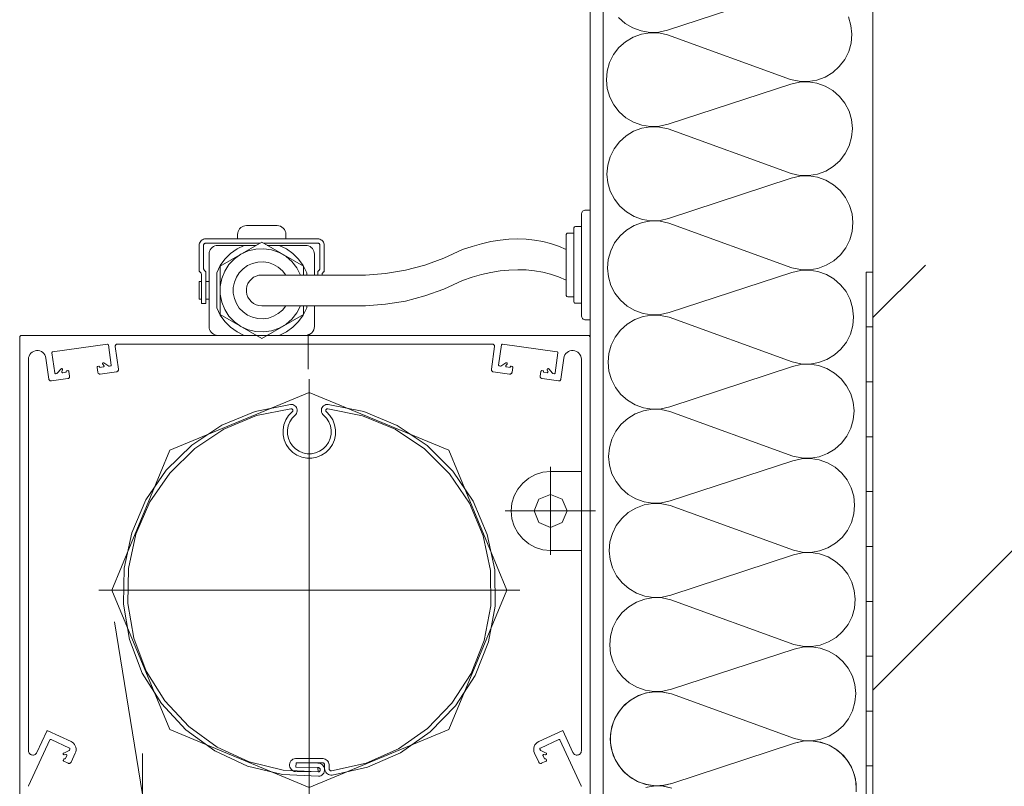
# Model space of a CAD drawing. Header units: metres. Extents: x 69 to 122.5, y -21.4 to -4.6.
# Tile 136 of 250: x 77.201 to 77.425, y -12.147 to -11.972. Entities that reach past the tile are written whole.
import ezdxf

# ---------------------------------------------------------------- set-up
doc = ezdxf.new("R2010")
doc.units = ezdxf.units.M
doc.header["$LTSCALE"] = 0.02
for name, pattern in [('center', [1.93545, 0.9108, -0.4554, 0.11385, -0.4554]), ('center-3', [5.97125, 2.81, -1.405, 0.35125, -1.405]), ('hidden', [0.61275, 0.3268, -0.28595]), ('thick_dash_dotted', [1.93545, 0.9108, -0.4554, 0.11385, -0.4554])]:
    doc.linetypes.add(name, pattern=pattern)
for name, color, linetype, lineweight in [('013_Beton und Stahlbetonarbeiten-allg.', 7, 'Continuous', 13), ('030_Sonnenschutzarbeiten-außen', 7, 'Continuous', 5), ('032_Metallarbeiten-Fenster', 7, 'Continuous', 5), ('Keine', 7, 'Continuous', 9)]:
    doc.layers.add(name, color=color, linetype=linetype, lineweight=lineweight)

msp = doc.modelspace()

# ---------------------------------------------------------------- linework, layer by layer
at = {"layer": '013_Beton und Stahlbetonarbeiten-allg.', "color": 251, "linetype": 'Continuous', "lineweight": 5, "true_color": 0x555555}
msp.add_line((77.5588, -11.96092), (77.395, -12.12472), dxfattribs=at)
at = {"layer": '013_Beton und Stahlbetonarbeiten-allg.', "color": 251, "linetype": 'Continuous', "lineweight": 9, "true_color": 0x555555}
msp.add_line((77.395, -12.03987), (77.40698, -12.02789), dxfattribs=at)
at = {"layer": '013_Beton und Stahlbetonarbeiten-allg.', "color": 7, "linetype": 'Continuous', "lineweight": 18}
msp.add_lwpolyline([(77.645, -11.96092), (77.645, -12.21092), (77.395, -12.21092), (77.395, -11.96092)], close=True, dxfattribs=at)
at = {"layer": '030_Sonnenschutzarbeiten-außen', "color": 8, "linetype": 'Continuous', "lineweight": 18, "true_color": 0x808080}
for p, q in [((77.33056, -12.01537), (77.32956, -12.01537)), ((77.33056, -12.04037), (77.33056, -12.01537)), ((77.32856, -12.01637), (77.32856, -12.03937)), ((77.25222, -12.01892), (77.25922, -12.01892)), ((77.32556, -12.02062), (77.32681, -12.02062)), ((77.32681, -12.01962), (77.32681, -12.03612)), ((77.32731, -12.01912), (77.32856, -12.01912)), ((77.26847, -12.02192), (77.24297, -12.02192)), ((77.24297, -12.02292), (77.25533, -12.02292)), ((77.24622, -12.02818), (77.25572, -12.0227)), ((77.25022, -12.02192), (77.25022, -12.02092)), ((77.25572, -12.0227), (77.26522, -12.02818)), ((77.2561, -12.02292), (77.26847, -12.02292)), ((77.26122, -12.02092), (77.26122, -12.02192)), ((77.32506, -12.03462), (77.32506, -12.02112)), ((77.24147, -12.02342), (77.24147, -12.02912)), ((77.24247, -12.02871), (77.24247, -12.02342)), ((77.25447, -12.02342), (77.24572, -12.02342)), ((77.26571, -12.02342), (77.25696, -12.02342)), ((77.26897, -12.02342), (77.26897, -12.02871)), ((77.26997, -12.02912), (77.26997, -12.02342)), ((77.24372, -12.02542), (77.24372, -12.04192)), ((77.26772, -12.03017), (77.26772, -12.02542)), ((77.24161, -12.02948), (77.24182, -12.02968)), ((77.24282, -12.02927), (77.24261, -12.02906)), ((77.24297, -12.03667), (77.24297, -12.02962)), ((77.24547, -12.03766), (77.24547, -12.02967)), ((77.24622, -12.03915), (77.24622, -12.02821)), ((77.26522, -12.02818), (77.26522, -12.03017)), ((77.26597, -12.02967), (77.26597, -12.03017)), ((77.26847, -12.02962), (77.26847, -12.03017)), ((77.26882, -12.02906), (77.26861, -12.02927)), ((77.26961, -12.02968), (77.26982, -12.02948)), ((77.24147, -12.03567), (77.24147, -12.03167)), ((77.24147, -12.03167), (77.24197, -12.03167)), ((77.24197, -12.03004), (77.24197, -12.03667)), ((77.24297, -12.03167), (77.24372, -12.03167)), ((77.25572, -12.03017), (77.27572, -12.03017)), ((77.26947, -12.03017), (77.26947, -12.03004)), ((77.24197, -12.03567), (77.24147, -12.03567)), ((77.24372, -12.03567), (77.24297, -12.03567)), ((77.32681, -12.03512), (77.32556, -12.03512)), ((77.24197, -12.03667), (77.24297, -12.03667)), ((77.27572, -12.03717), (77.25572, -12.03717)), ((77.26522, -12.03717), (77.26522, -12.03915)), ((77.26597, -12.03766), (77.26597, -12.03717)), ((77.26772, -12.03717), (77.26772, -12.04192)), ((77.32731, -12.03662), (77.32856, -12.03662)), ((77.25572, -12.04463), (77.24622, -12.03915)), ((77.26522, -12.03915), (77.25572, -12.04463)), ((77.32956, -12.04037), (77.33056, -12.04037)), ((77.25447, -12.04392), (77.24572, -12.04392)), ((77.26572, -12.04392), (77.25696, -12.04392))]:
    msp.add_line(p, q, dxfattribs=at)
at = {"layer": '030_Sonnenschutzarbeiten-außen', "color": 8, "linetype": 'Continuous', "lineweight": 13, "true_color": 0x808080}
for p, q in [((77.20056, -12.17342), (77.20056, -12.04442)), ((77.20106, -12.04392), (77.33006, -12.04392)), ((77.33056, -12.04442), (77.33056, -12.17342)), ((77.22054, -12.04594), (77.20806, -12.0477)), ((77.2214, -12.05067), (77.22076, -12.04611)), ((77.22233, -12.04648), (77.22305, -12.05165)), ((77.30829, -12.04592), (77.22282, -12.04592)), ((77.30806, -12.05165), (77.30878, -12.04648)), ((77.31035, -12.04611), (77.30971, -12.05067)), ((77.32305, -12.0477), (77.31058, -12.04594)), ((77.20256, -12.04936), (77.20256, -12.13853)), ((77.20721, -12.05387), (77.20654, -12.04908)), ((77.20789, -12.04792), (77.20853, -12.05248)), ((77.32258, -12.05248), (77.32322, -12.04792)), ((77.32458, -12.04908), (77.3239, -12.05387)), ((77.32856, -12.13853), (77.32856, -12.04936)), ((77.20909, -12.05255), (77.20999, -12.05156)), ((77.21032, -12.05177), (77.21017, -12.05215)), ((77.21118, -12.05231), (77.21117, -12.05221)), ((77.21134, -12.05198), (77.21153, -12.05195)), ((77.21176, -12.05212), (77.21191, -12.05321)), ((77.21835, -12.05231), (77.2182, -12.05122)), ((77.21837, -12.05099), (77.21857, -12.05097)), ((77.21879, -12.05114), (77.21881, -12.05124)), ((77.21881, -12.05124), (77.2196, -12.05112)), ((77.22263, -12.05221), (77.21892, -12.05273)), ((77.21973, -12.0508), (77.21948, -12.05048)), ((77.21975, -12.05019), (77.22088, -12.0509)), ((77.22101, -12.05093), (77.22123, -12.05089)), ((77.3122, -12.05273), (77.30848, -12.05221)), ((77.30988, -12.05089), (77.3101, -12.05093)), ((77.31023, -12.0509), (77.31136, -12.05019)), ((77.31163, -12.05048), (77.31138, -12.0508)), ((77.31151, -12.05112), (77.31231, -12.05124)), ((77.31231, -12.05124), (77.31232, -12.05114)), ((77.31255, -12.05097), (77.31274, -12.05099)), ((77.31291, -12.05122), (77.31276, -12.05231)), ((77.3192, -12.05321), (77.31935, -12.05212)), ((77.31958, -12.05195), (77.31977, -12.05198)), ((77.31995, -12.05221), (77.31993, -12.05231)), ((77.32094, -12.05215), (77.32079, -12.05177)), ((77.32112, -12.05156), (77.32202, -12.05255)), ((77.21149, -12.05378), (77.20777, -12.0543)), ((77.20875, -12.05265), (77.20897, -12.05262)), ((77.21038, -12.05242), (77.21118, -12.05231)), ((77.32334, -12.0543), (77.31962, -12.05378)), ((77.31993, -12.05231), (77.32073, -12.05242)), ((77.32214, -12.05262), (77.32236, -12.05265)), ((77.20446, -12.13895), (77.20673, -12.13408)), ((77.207, -12.13399), (77.21225, -12.13644)), ((77.31886, -12.13644), (77.3243, -12.1339)), ((77.3243, -12.1339), (77.32665, -12.13895)), ((77.20746, -12.13608), (77.20257, -12.14655)), ((77.21189, -12.13792), (77.20772, -12.13598)), ((77.32339, -12.13598), (77.31922, -12.13792)), ((77.32854, -12.14655), (77.32366, -12.13608)), ((77.21059, -12.13905), (77.2118, -12.13849)), ((77.21109, -12.1394), (77.21069, -12.13943)), ((77.21095, -12.14041), (77.21129, -12.13968)), ((77.21189, -12.13839), (77.21199, -12.13819)), ((77.21322, -12.1391), (77.21227, -12.14113)), ((77.31884, -12.14113), (77.31789, -12.1391)), ((77.31912, -12.13819), (77.31922, -12.13839)), ((77.31931, -12.13849), (77.32052, -12.13905)), ((77.31982, -12.13968), (77.32016, -12.14041)), ((77.32042, -12.13943), (77.32002, -12.1394)), ((77.21051, -12.14065), (77.2106, -12.14046)), ((77.2116, -12.14138), (77.21061, -12.14091)), ((77.21086, -12.14037), (77.21095, -12.14041)), ((77.26351, -12.14229), (77.26359, -12.14129)), ((77.26359, -12.14129), (77.26951, -12.14129)), ((77.26368, -12.1403), (77.26943, -12.1403)), ((77.27005, -12.14175), (77.27005, -12.14258)), ((77.27105, -12.14258), (77.27105, -12.14167)), ((77.3205, -12.14091), (77.31951, -12.14138)), ((77.32016, -12.14041), (77.32025, -12.14037)), ((77.32052, -12.14046), (77.3206, -12.14065)), ((77.26343, -12.14329), (77.26858, -12.14336)), ((77.26351, -12.14229), (77.26852, -12.14236)), ((77.26858, -12.14336), (77.26852, -12.14236))]:
    msp.add_line(p, q, dxfattribs=at)
at = {"layer": '030_Sonnenschutzarbeiten-außen', "color": 8, "linetype": 'center', "lineweight": 18, "true_color": 0x808080}
msp.add_line((77.26628, -12.04361), (77.26628, -12.05161), dxfattribs=at)
at = {"layer": '030_Sonnenschutzarbeiten-außen', "color": 8, "linetype": 'center', "lineweight": 13, "true_color": 0x808080}
for p, q in [((77.26656, -12.14992), (77.26656, -12.05392)), ((77.26656, -12.14524), (77.26656, -12.05859)), ((77.32156, -12.07389), (77.32156, -12.09394)), ((77.33182, -12.08392), (77.31116, -12.08392)), ((77.31456, -12.10192), (77.21856, -12.10192)), ((77.22323, -12.10192), (77.30988, -12.10192))]:
    msp.add_line(p, q, dxfattribs=at)
at = {"layer": '030_Sonnenschutzarbeiten-außen', "color": 8, "linetype": 'hidden', "lineweight": 13, "true_color": 0x808080}
for p, q in [((77.32156, -12.07492), (77.32856, -12.07492)), ((77.32856, -12.07492), (77.32856, -12.09292)), ((77.32856, -12.09292), (77.32156, -12.09292))]:
    msp.add_line(p, q, dxfattribs=at)
at = {"layer": '030_Sonnenschutzarbeiten-außen', "color": 8, "linetype": 'thick_dash_dotted', "lineweight": 13, "true_color": 0x808080}
msp.add_line((77.22856, -12.14852), (77.22214, -12.10915), dxfattribs=at)
at = {"layer": '030_Sonnenschutzarbeiten-außen', "color": 8, "linetype": 'center-3', "lineweight": 13, "true_color": 0x808080}
msp.add_line((77.22856, -15.1767), (77.22856, -12.13916), dxfattribs=at)
at = {"layer": '030_Sonnenschutzarbeiten-außen', "color": 8, "linetype": 'Continuous', "lineweight": 18, "true_color": 0x808080}
for points in [[(77.32956, -12.01537), (77.32936, -12.01539), (77.32917, -12.01544), (77.329, -12.01554), (77.32885, -12.01566), (77.32872, -12.01581), (77.32863, -12.01599), (77.32857, -12.01617), (77.32856, -12.01637)], [(77.25222, -12.01892), (77.25187, -12.01895), (77.25153, -12.01904), (77.25122, -12.01918), (77.25093, -12.01938), (77.25068, -12.01963), (77.25048, -12.01992), (77.25034, -12.02023), (77.25025, -12.02057), (77.25022, -12.02092)], [(77.26122, -12.02092), (77.26118, -12.02052), (77.26106, -12.02015), (77.26088, -12.0198), (77.26063, -12.0195), (77.26033, -12.01925), (77.25998, -12.01907), (77.25961, -12.01895), (77.25922, -12.01892)], [(77.32556, -12.02062), (77.32546, -12.02063), (77.32536, -12.02066), (77.32528, -12.0207), (77.3252, -12.02076), (77.32514, -12.02084), (77.32509, -12.02093), (77.32507, -12.02102), (77.32506, -12.02112)], [(77.32731, -12.01912), (77.32721, -12.01913), (77.32711, -12.01916), (77.32703, -12.0192), (77.32695, -12.01926), (77.32689, -12.01934), (77.32684, -12.01943), (77.32682, -12.01952), (77.32681, -12.01962)], [(77.24297, -12.02192), (77.2427, -12.02194), (77.24245, -12.02201), (77.24222, -12.02212), (77.242, -12.02227), (77.24182, -12.02245), (77.24167, -12.02267), (77.24156, -12.0229), (77.24149, -12.02315), (77.24147, -12.02342)], [(77.24297, -12.02292), (77.24288, -12.02292), (77.24279, -12.02295), (77.24272, -12.02298), (77.24264, -12.02303), (77.24258, -12.02309), (77.24253, -12.02317), (77.2425, -12.02324), (77.24247, -12.02333), (77.24247, -12.02342)], [(77.25572, -12.03017), (77.27464, -12.03017), (77.27934, -12.03018), (77.28395, -12.02984), (77.28847, -12.02909), (77.29289, -12.02793), (77.29723, -12.02636), (77.30147, -12.02439), (77.30367, -12.02364), (77.30583, -12.02304), (77.30795, -12.02257), (77.31003, -12.02223), (77.31206, -12.02203), (77.31405, -12.02196), (77.31599, -12.02202), (77.31789, -12.02222), (77.31975, -12.02255), (77.32156, -12.02301), (77.32333, -12.02361), (77.32506, -12.02434)], [(77.26997, -12.02342), (77.26994, -12.02315), (77.26987, -12.0229), (77.26976, -12.02267), (77.26961, -12.02245), (77.26943, -12.02227), (77.26922, -12.02212), (77.26898, -12.02201), (77.26873, -12.02194), (77.26847, -12.02192)], [(77.26897, -12.02342), (77.26896, -12.02333), (77.26893, -12.02324), (77.2689, -12.02317), (77.26885, -12.02309), (77.26879, -12.02303), (77.26872, -12.02298), (77.26864, -12.02295), (77.26855, -12.02292), (77.26847, -12.02292)], [(77.24572, -12.02342), (77.24537, -12.02345), (77.24503, -12.02354), (77.24472, -12.02368), (77.24443, -12.02388), (77.24418, -12.02413), (77.24398, -12.02442), (77.24384, -12.02473), (77.24375, -12.02507), (77.24372, -12.02542)], [(77.25172, -12.02342), (77.25009, -12.02421), (77.24861, -12.02527), (77.24732, -12.02656), (77.24626, -12.02804), (77.24547, -12.02967)], [(77.26455, -12.03017), (77.26372, -12.02856), (77.26261, -12.02713), (77.26125, -12.02594), (77.25968, -12.02503), (77.25798, -12.02444), (77.25619, -12.02418), (77.25438, -12.02426), (77.25262, -12.02468), (77.25098, -12.02543), (77.2495, -12.02648), (77.24825, -12.02779), (77.24727, -12.02931), (77.2466, -12.03099), (77.24626, -12.03276), (77.24626, -12.03457), (77.2466, -12.03634), (77.24727, -12.03802), (77.24825, -12.03954), (77.2495, -12.04085), (77.25098, -12.0419), (77.25262, -12.04265), (77.25438, -12.04307), (77.25619, -12.04315), (77.25798, -12.04289), (77.25968, -12.0423), (77.26125, -12.04139), (77.26261, -12.0402), (77.26372, -12.03878), (77.26455, -12.03717)], [(77.26597, -12.02967), (77.26517, -12.02804), (77.26411, -12.02656), (77.26282, -12.02527), (77.26134, -12.02421), (77.25971, -12.02342)], [(77.26772, -12.02542), (77.26768, -12.02507), (77.26759, -12.02473), (77.26745, -12.02442), (77.26725, -12.02413), (77.267, -12.02388), (77.26672, -12.02368), (77.2664, -12.02354), (77.26606, -12.02345), (77.26572, -12.02342)], [(77.26119, -12.03017), (77.26043, -12.02919), (77.2595, -12.02838), (77.25843, -12.02776), (77.25726, -12.02735), (77.25603, -12.02717), (77.2548, -12.02723), (77.2536, -12.02752), (77.25247, -12.02803), (77.25146, -12.02875), (77.25061, -12.02964), (77.24994, -12.03068), (77.24948, -12.03183), (77.24924, -12.03305), (77.24924, -12.03428), (77.24948, -12.0355), (77.24994, -12.03665), (77.25061, -12.03769), (77.25146, -12.03858), (77.25247, -12.0393), (77.2536, -12.03981), (77.2548, -12.0401), (77.25603, -12.04016), (77.25726, -12.03998), (77.25843, -12.03957), (77.2595, -12.03895), (77.26043, -12.03814), (77.26119, -12.03717)], [(77.24147, -12.02912), (77.24147, -12.0292), (77.24149, -12.02928), (77.24152, -12.02935), (77.24156, -12.02942), (77.24161, -12.02948)], [(77.24197, -12.03004), (77.24196, -12.02994), (77.24193, -12.02985), (77.24188, -12.02976), (77.24182, -12.02968)], [(77.24247, -12.02871), (77.24247, -12.02879), (77.24249, -12.02886), (77.24252, -12.02894), (77.24256, -12.029), (77.24261, -12.02906)], [(77.24297, -12.02962), (77.24296, -12.02954), (77.24294, -12.02947), (77.24291, -12.0294), (77.24287, -12.02933), (77.24282, -12.02927)], [(77.25572, -12.03717), (77.27464, -12.03717), (77.27934, -12.03718), (77.28395, -12.03684), (77.28847, -12.03609), (77.29289, -12.03493), (77.29723, -12.03336), (77.30147, -12.03139), (77.30367, -12.03064), (77.30583, -12.03004), (77.30795, -12.02957), (77.31003, -12.02923), (77.31206, -12.02903), (77.31405, -12.02896), (77.31599, -12.02902), (77.31789, -12.02922), (77.31975, -12.02955), (77.32156, -12.03001), (77.32333, -12.03061), (77.32506, -12.03134)], [(77.26861, -12.02927), (77.26856, -12.02933), (77.26852, -12.0294), (77.26849, -12.02947), (77.26847, -12.02954), (77.26847, -12.02962)], [(77.26882, -12.02906), (77.26887, -12.029), (77.26891, -12.02894), (77.26894, -12.02886), (77.26896, -12.02879), (77.26897, -12.02871)], [(77.26961, -12.02968), (77.26955, -12.02976), (77.2695, -12.02985), (77.26947, -12.02994), (77.26947, -12.03004)], [(77.26982, -12.02948), (77.26987, -12.02942), (77.26991, -12.02935), (77.26994, -12.02928), (77.26996, -12.0292), (77.26997, -12.02912)], [(77.25572, -12.03017), (77.25507, -12.03022), (77.25445, -12.0304), (77.25387, -12.03069), (77.25336, -12.03108), (77.25292, -12.03156), (77.25258, -12.03211), (77.25235, -12.03271), (77.25223, -12.03334), (77.25223, -12.03399), (77.25235, -12.03462), (77.25258, -12.03523), (77.25292, -12.03577), (77.25336, -12.03625), (77.25387, -12.03664), (77.25445, -12.03693), (77.25507, -12.03711), (77.25572, -12.03717)], [(77.32506, -12.03462), (77.32507, -12.03472), (77.32509, -12.03481), (77.32514, -12.0349), (77.3252, -12.03497), (77.32528, -12.03503), (77.32536, -12.03508), (77.32546, -12.03511), (77.32556, -12.03512)], [(77.32681, -12.03612), (77.32682, -12.03622), (77.32684, -12.03631), (77.32689, -12.0364), (77.32695, -12.03647), (77.32703, -12.03653), (77.32711, -12.03658), (77.32721, -12.03661), (77.32731, -12.03662)], [(77.24547, -12.03766), (77.24626, -12.03929), (77.24732, -12.04077), (77.24861, -12.04206), (77.25009, -12.04312), (77.25172, -12.04392)], [(77.25971, -12.04392), (77.26134, -12.04312), (77.26282, -12.04206), (77.26411, -12.04077), (77.26517, -12.03929), (77.26597, -12.03766)], [(77.32856, -12.03937), (77.32857, -12.03956), (77.32863, -12.03975), (77.32872, -12.03992), (77.32885, -12.04007), (77.329, -12.0402), (77.32917, -12.04029), (77.32936, -12.04035), (77.32956, -12.04037)], [(77.24372, -12.04192), (77.24375, -12.04226), (77.24384, -12.0426), (77.24398, -12.04292), (77.24418, -12.0432), (77.24443, -12.04345), (77.24472, -12.04365), (77.24503, -12.04379), (77.24537, -12.04388), (77.24572, -12.04392)], [(77.26572, -12.04392), (77.26611, -12.04388), (77.26648, -12.04376), (77.26683, -12.04358), (77.26713, -12.04333), (77.26738, -12.04303), (77.26756, -12.04268), (77.26768, -12.04231), (77.26772, -12.04192)]]:
    msp.add_lwpolyline(points, dxfattribs=at)
at = {"layer": '030_Sonnenschutzarbeiten-außen', "color": 7, "linetype": 'Continuous', "lineweight": 9}
msp.add_lwpolyline([(77.395, -12.0295), (77.395, -12.21092), (77.335, -12.21092), (77.335, -12.24113)], dxfattribs=at)
at = {"layer": '030_Sonnenschutzarbeiten-außen', "color": 8, "linetype": 'Continuous', "lineweight": 13, "true_color": 0x808080}
for points in [[(77.20106, -12.04392), (77.20097, -12.04392), (77.20088, -12.04395), (77.20081, -12.04398), (77.20073, -12.04403), (77.20067, -12.04409), (77.20062, -12.04417), (77.20059, -12.04424), (77.20056, -12.04433), (77.20056, -12.04442)], [(77.33056, -12.04442), (77.33055, -12.04433), (77.33053, -12.04424), (77.33049, -12.04417), (77.33044, -12.04409), (77.33038, -12.04403), (77.33031, -12.04398), (77.33023, -12.04395), (77.33014, -12.04392), (77.33006, -12.04392)], [(77.20654, -12.04908), (77.20645, -12.04872), (77.2063, -12.04838), (77.20608, -12.04807), (77.20581, -12.04781), (77.2055, -12.0476), (77.20516, -12.04745), (77.20479, -12.04738), (77.20442, -12.04737), (77.20405, -12.04743), (77.20369, -12.04756), (77.20337, -12.04775), (77.20309, -12.048), (77.20286, -12.04829), (77.20269, -12.04863), (77.20259, -12.04899), (77.20256, -12.04936)], [(77.20806, -12.0477), (77.20802, -12.0477), (77.20799, -12.04772), (77.20796, -12.04774), (77.20794, -12.04776), (77.20792, -12.04779), (77.2079, -12.04782), (77.20789, -12.04785), (77.20789, -12.04789), (77.20789, -12.04792)], [(77.22076, -12.04611), (77.22075, -12.04608), (77.22074, -12.04605), (77.22072, -12.04602), (77.2207, -12.04599), (77.22067, -12.04597), (77.22064, -12.04596), (77.2206, -12.04595), (77.22057, -12.04594), (77.22054, -12.04594)], [(77.22282, -12.04592), (77.22273, -12.04592), (77.22264, -12.04595), (77.22255, -12.04599), (77.22248, -12.04605), (77.22242, -12.04612), (77.22237, -12.04621), (77.22234, -12.0463), (77.22232, -12.04639), (77.22233, -12.04648)], [(77.30878, -12.04648), (77.30879, -12.04639), (77.30877, -12.0463), (77.30874, -12.04621), (77.30869, -12.04612), (77.30863, -12.04605), (77.30856, -12.04599), (77.30847, -12.04595), (77.30838, -12.04592), (77.30829, -12.04592)], [(77.31058, -12.04594), (77.31054, -12.04594), (77.3105, -12.04595), (77.31046, -12.04596), (77.31043, -12.04598), (77.3104, -12.04601), (77.31038, -12.04604), (77.31036, -12.04608), (77.31035, -12.04611)], [(77.32322, -12.04792), (77.32323, -12.04789), (77.32322, -12.04785), (77.32321, -12.04782), (77.3232, -12.04779), (77.32317, -12.04776), (77.32315, -12.04774), (77.32312, -12.04772), (77.32309, -12.0477), (77.32305, -12.0477)], [(77.32856, -12.04936), (77.32852, -12.04899), (77.32842, -12.04863), (77.32825, -12.04829), (77.32802, -12.048), (77.32774, -12.04775), (77.32742, -12.04756), (77.32706, -12.04743), (77.3267, -12.04737), (77.32632, -12.04738), (77.32595, -12.04745), (77.32561, -12.0476), (77.3253, -12.04781), (77.32503, -12.04807), (77.32481, -12.04838), (77.32466, -12.04872), (77.32458, -12.04908)], [(77.21032, -12.05177), (77.21033, -12.05174), (77.21033, -12.0517), (77.21033, -12.05166), (77.21032, -12.05163), (77.21031, -12.05159), (77.21028, -12.05156), (77.21026, -12.05154), (77.21022, -12.05152), (77.21019, -12.0515), (77.21015, -12.0515), (77.21012, -12.0515), (77.21008, -12.0515), (77.21005, -12.05152), (77.21001, -12.05154), (77.20999, -12.05156)], [(77.21017, -12.05215), (77.21016, -12.05218), (77.21015, -12.05222), (77.21016, -12.05226), (77.21017, -12.05229), (77.21019, -12.05233), (77.21021, -12.05236), (77.21024, -12.05238), (77.21027, -12.0524), (77.21031, -12.05242), (77.21034, -12.05242), (77.21038, -12.05242)], [(77.21134, -12.05198), (77.2113, -12.05199), (77.21127, -12.052), (77.21124, -12.05202), (77.21122, -12.05205), (77.21119, -12.05207), (77.21118, -12.05211), (77.21117, -12.05214), (77.21116, -12.05217), (77.21117, -12.05221)], [(77.21176, -12.05212), (77.21175, -12.05209), (77.21174, -12.05206), (77.21172, -12.05203), (77.2117, -12.052), (77.21167, -12.05198), (77.21164, -12.05197), (77.2116, -12.05196), (77.21157, -12.05195), (77.21153, -12.05195)], [(77.21837, -12.05099), (77.21833, -12.051), (77.2183, -12.05102), (77.21827, -12.05103), (77.21825, -12.05106), (77.21823, -12.05109), (77.21821, -12.05112), (77.2182, -12.05115), (77.2182, -12.05118), (77.2182, -12.05122)], [(77.21879, -12.05114), (77.21878, -12.0511), (77.21877, -12.05106), (77.21874, -12.05103), (77.21871, -12.051), (77.21868, -12.05098), (77.21864, -12.05097), (77.2186, -12.05096), (77.21857, -12.05097)], [(77.21975, -12.05019), (77.21971, -12.05017), (77.21968, -12.05016), (77.21964, -12.05016), (77.2196, -12.05016), (77.21957, -12.05017), (77.21954, -12.05019), (77.21951, -12.05021), (77.21948, -12.05024), (77.21946, -12.05027), (77.21945, -12.05031), (77.21944, -12.05034), (77.21944, -12.05038), (77.21945, -12.05042), (77.21946, -12.05045), (77.21948, -12.05048)], [(77.2196, -12.05112), (77.21964, -12.05111), (77.21967, -12.0511), (77.21971, -12.05108), (77.21973, -12.05105), (77.21975, -12.05102), (77.21977, -12.05098), (77.21977, -12.05094), (77.21977, -12.05091), (77.21977, -12.05087), (77.21975, -12.05083), (77.21973, -12.0508)], [(77.22088, -12.0509), (77.22091, -12.05091), (77.22094, -12.05092), (77.22098, -12.05093), (77.22101, -12.05093)], [(77.22123, -12.05089), (77.22127, -12.05089), (77.2213, -12.05087), (77.22133, -12.05085), (77.22135, -12.05083), (77.22137, -12.0508), (77.22139, -12.05077), (77.2214, -12.05074), (77.2214, -12.0507), (77.2214, -12.05067)], [(77.22263, -12.05221), (77.22271, -12.05219), (77.22279, -12.05216), (77.22287, -12.05211), (77.22293, -12.05205), (77.22298, -12.05198), (77.22302, -12.0519), (77.22305, -12.05182), (77.22306, -12.05174), (77.22305, -12.05165)], [(77.30806, -12.05165), (77.30805, -12.05175), (77.30807, -12.05184), (77.3081, -12.05193), (77.30815, -12.05202), (77.30822, -12.05209), (77.3083, -12.05215), (77.30839, -12.05219), (77.30848, -12.05221)], [(77.30971, -12.05067), (77.30971, -12.0507), (77.30971, -12.05074), (77.30972, -12.05077), (77.30974, -12.0508), (77.30976, -12.05083), (77.30978, -12.05085), (77.30981, -12.05087), (77.30985, -12.05089), (77.30988, -12.05089)], [(77.3101, -12.05093), (77.31013, -12.05093), (77.31017, -12.05092), (77.3102, -12.05091), (77.31023, -12.0509)], [(77.31138, -12.0508), (77.31136, -12.05083), (77.31134, -12.05087), (77.31134, -12.05091), (77.31134, -12.05094), (77.31134, -12.05098), (77.31136, -12.05102), (77.31138, -12.05105), (77.31141, -12.05108), (77.31144, -12.0511), (77.31147, -12.05111), (77.31151, -12.05112)], [(77.31163, -12.05048), (77.31165, -12.05045), (77.31166, -12.05042), (77.31167, -12.05038), (77.31167, -12.05034), (77.31166, -12.05031), (77.31165, -12.05027), (77.31163, -12.05024), (77.31161, -12.05021), (77.31158, -12.05019), (77.31154, -12.05017), (77.31151, -12.05016), (77.31147, -12.05016), (77.31143, -12.05016), (77.3114, -12.05017), (77.31136, -12.05019)], [(77.31255, -12.05097), (77.31251, -12.05096), (77.31248, -12.05097), (77.31244, -12.05098), (77.31241, -12.05099), (77.31238, -12.05102), (77.31236, -12.05104), (77.31234, -12.05107), (77.31233, -12.0511), (77.31232, -12.05114)], [(77.31291, -12.05122), (77.31292, -12.05118), (77.31291, -12.05115), (77.3129, -12.05112), (77.31289, -12.05109), (77.31286, -12.05106), (77.31284, -12.05103), (77.31281, -12.05102), (77.31278, -12.051), (77.31274, -12.05099)], [(77.31958, -12.05195), (77.31954, -12.05195), (77.31951, -12.05196), (77.31947, -12.05197), (77.31944, -12.05198), (77.31942, -12.052), (77.31939, -12.05203), (77.31937, -12.05206), (77.31936, -12.05209), (77.31935, -12.05212)], [(77.31995, -12.05221), (77.31995, -12.05217), (77.31994, -12.05214), (77.31993, -12.05211), (77.31992, -12.05207), (77.3199, -12.05205), (77.31987, -12.05202), (77.31984, -12.052), (77.31981, -12.05199), (77.31977, -12.05198)], [(77.32073, -12.05242), (77.32077, -12.05242), (77.3208, -12.05242), (77.32084, -12.0524), (77.32087, -12.05238), (77.3209, -12.05236), (77.32093, -12.05233), (77.32094, -12.05229), (77.32095, -12.05226), (77.32096, -12.05222), (77.32095, -12.05218), (77.32094, -12.05215)], [(77.32112, -12.05156), (77.3211, -12.05154), (77.32107, -12.05152), (77.32103, -12.0515), (77.32099, -12.0515), (77.32096, -12.0515), (77.32092, -12.0515), (77.32089, -12.05152), (77.32086, -12.05154), (77.32083, -12.05156), (77.32081, -12.05159), (77.32079, -12.05163), (77.32078, -12.05166), (77.32078, -12.0517), (77.32078, -12.05174), (77.32079, -12.05177)], [(77.20721, -12.05387), (77.20723, -12.05397), (77.20727, -12.05406), (77.20733, -12.05414), (77.2074, -12.0542), (77.20749, -12.05426), (77.20758, -12.05429), (77.20768, -12.0543), (77.20777, -12.0543)], [(77.20853, -12.05248), (77.20854, -12.05251), (77.20855, -12.05254), (77.20857, -12.05257), (77.20859, -12.0526), (77.20862, -12.05262), (77.20865, -12.05264), (77.20868, -12.05265), (77.20872, -12.05265), (77.20875, -12.05265)], [(77.20897, -12.05262), (77.20901, -12.05261), (77.20904, -12.0526), (77.20907, -12.05258), (77.20909, -12.05255)], [(77.21149, -12.05378), (77.21158, -12.05376), (77.21167, -12.05371), (77.21175, -12.05366), (77.21182, -12.05358), (77.21187, -12.0535), (77.2119, -12.05341), (77.21192, -12.05331), (77.21191, -12.05321)], [(77.21835, -12.05231), (77.21837, -12.0524), (77.21841, -12.05249), (77.21847, -12.05257), (77.21854, -12.05264), (77.21863, -12.05269), (77.21872, -12.05272), (77.21882, -12.05274), (77.21892, -12.05273)], [(77.3122, -12.05273), (77.31229, -12.05274), (77.31239, -12.05272), (77.31248, -12.05269), (77.31257, -12.05264), (77.31264, -12.05257), (77.3127, -12.05249), (77.31274, -12.0524), (77.31276, -12.05231)], [(77.3192, -12.05321), (77.31919, -12.05331), (77.31921, -12.05341), (77.31924, -12.0535), (77.31929, -12.05358), (77.31936, -12.05366), (77.31944, -12.05371), (77.31953, -12.05376), (77.31962, -12.05378)], [(77.32202, -12.05255), (77.32204, -12.05258), (77.32207, -12.0526), (77.3221, -12.05261), (77.32214, -12.05262)], [(77.32236, -12.05265), (77.32239, -12.05265), (77.32243, -12.05265), (77.32246, -12.05264), (77.32249, -12.05262), (77.32252, -12.0526), (77.32254, -12.05257), (77.32256, -12.05254), (77.32258, -12.05251), (77.32258, -12.05248)], [(77.32334, -12.0543), (77.32343, -12.0543), (77.32353, -12.05429), (77.32362, -12.05426), (77.32371, -12.0542), (77.32378, -12.05414), (77.32384, -12.05406), (77.32388, -12.05397), (77.3239, -12.05387)], [(77.26225, -12.05963), (77.25422, -12.06125), (77.24664, -12.06437), (77.23981, -12.06889), (77.23397, -12.07463), (77.22934, -12.08139), (77.22609, -12.08891), (77.22435, -12.09692), (77.22418, -12.10511), (77.22558, -12.11318), (77.2285, -12.12083), (77.23284, -12.12778), (77.23843, -12.13377), (77.24506, -12.13858), (77.25249, -12.14202), (77.26045, -12.14397), (77.26863, -12.14436)], [(77.26235, -12.06063), (77.25451, -12.0622), (77.24711, -12.06525), (77.24044, -12.06966), (77.23474, -12.07527), (77.23022, -12.08187), (77.22705, -12.08922), (77.22534, -12.09703), (77.22517, -12.10503), (77.22654, -12.11291), (77.22939, -12.12039), (77.23363, -12.12717), (77.23908, -12.13302), (77.24556, -12.13771), (77.25282, -12.14108), (77.26059, -12.14298), (77.26858, -12.14337)], [(77.26331, -12.06211), (77.2635, -12.06191), (77.26365, -12.06168), (77.26375, -12.06143), (77.2638, -12.06116), (77.2638, -12.06088), (77.26374, -12.06061), (77.26363, -12.06036), (77.26348, -12.06013), (77.26328, -12.05994), (77.26305, -12.05979), (77.2628, -12.05968), (77.26253, -12.05963), (77.26225, -12.05963)], [(77.26266, -12.06135), (77.26272, -12.06129), (77.26276, -12.06123), (77.26279, -12.06115), (77.2628, -12.06107), (77.2628, -12.06099), (77.26279, -12.06091), (77.26275, -12.06084), (77.26271, -12.06077), (77.26265, -12.06072), (77.26259, -12.06067), (77.26251, -12.06064), (77.26243, -12.06063), (77.26235, -12.06063)], [(77.27086, -12.05963), (77.27058, -12.05963), (77.27032, -12.05968), (77.27006, -12.05979), (77.26983, -12.05994), (77.26963, -12.06013), (77.26948, -12.06036), (77.26937, -12.06061), (77.26931, -12.06088), (77.26931, -12.06116), (77.26936, -12.06143), (77.26946, -12.06168), (77.26961, -12.06191), (77.2698, -12.06211)], [(77.27076, -12.06063), (77.27068, -12.06063), (77.2706, -12.06064), (77.27053, -12.06067), (77.27046, -12.06072), (77.2704, -12.06077), (77.27036, -12.06084), (77.27032, -12.06091), (77.27031, -12.06099), (77.27031, -12.06107), (77.27032, -12.06115), (77.27035, -12.06123), (77.27039, -12.06129), (77.27045, -12.06135)], [(77.27161, -12.14311), (77.27948, -12.14135), (77.28686, -12.13811), (77.29347, -12.1335), (77.29907, -12.1277), (77.30344, -12.12093), (77.30642, -12.11344), (77.3079, -12.10552), (77.30782, -12.09746), (77.30618, -12.08957), (77.30304, -12.08214), (77.29853, -12.07546), (77.29281, -12.06978), (77.28611, -12.06531), (77.27866, -12.06222), (77.27076, -12.06063)], [(77.27176, -12.1441), (77.27981, -12.14229), (77.28737, -12.13897), (77.29414, -12.13425), (77.29987, -12.12831), (77.30434, -12.12138), (77.30739, -12.11371), (77.3089, -12.10559), (77.30881, -12.09734), (77.30713, -12.08926), (77.30392, -12.08166), (77.2993, -12.07482), (77.29344, -12.069), (77.28657, -12.06442), (77.27895, -12.06126), (77.27086, -12.05963)], [(77.26266, -12.06135), (77.26185, -12.06219), (77.26122, -12.06317), (77.26079, -12.06426), (77.26058, -12.0654), (77.26059, -12.06657), (77.26083, -12.06771), (77.26129, -12.06879), (77.26194, -12.06975), (77.26277, -12.07057), (77.26375, -12.07122), (77.26483, -12.07166), (77.26597, -12.07189), (77.26714, -12.07189), (77.26828, -12.07166), (77.26936, -12.07122), (77.27034, -12.07057), (77.27117, -12.06975), (77.27182, -12.06879), (77.27228, -12.06771), (77.27252, -12.06657), (77.27253, -12.0654), (77.27232, -12.06426), (77.27189, -12.06317), (77.27126, -12.06219), (77.27045, -12.06135)], [(77.26331, -12.06211), (77.26264, -12.06281), (77.26211, -12.06363), (77.26175, -12.06453), (77.26157, -12.06549), (77.26159, -12.06646), (77.26179, -12.06741), (77.26217, -12.06831), (77.26271, -12.06911), (77.2634, -12.0698), (77.26422, -12.07033), (77.26512, -12.0707), (77.26607, -12.07089), (77.26704, -12.07089), (77.268, -12.0707), (77.2689, -12.07033), (77.26971, -12.0698), (77.2704, -12.06911), (77.27095, -12.06831), (77.27133, -12.06741), (77.27153, -12.06646), (77.27154, -12.06549), (77.27136, -12.06453), (77.271, -12.06363), (77.27048, -12.06281), (77.2698, -12.06211)], [(77.207, -12.13399), (77.20696, -12.13397), (77.20693, -12.13397), (77.20689, -12.13397), (77.20686, -12.13397), (77.20683, -12.13399), (77.2068, -12.134), (77.20677, -12.13403), (77.20675, -12.13405), (77.20673, -12.13408)], [(77.20772, -12.13598), (77.20769, -12.13597), (77.20765, -12.13596), (77.20762, -12.13596), (77.20759, -12.13597), (77.20755, -12.13598), (77.20752, -12.136), (77.2075, -12.13602), (77.20747, -12.13605), (77.20746, -12.13608)], [(77.21322, -12.1391), (77.21334, -12.13877), (77.2134, -12.13842), (77.2134, -12.13808), (77.21334, -12.13773), (77.21322, -12.13741), (77.21305, -12.1371), (77.21282, -12.13684), (77.21255, -12.13661), (77.21225, -12.13644)], [(77.31886, -12.13644), (77.31852, -12.13664), (77.31823, -12.1369), (77.31799, -12.13721), (77.31782, -12.13757), (77.31773, -12.13795), (77.31771, -12.13834), (77.31776, -12.13873), (77.31789, -12.1391)], [(77.32366, -12.13608), (77.32364, -12.13605), (77.32362, -12.13602), (77.32359, -12.136), (77.32356, -12.13598), (77.32353, -12.13597), (77.32349, -12.13596), (77.32346, -12.13596), (77.32342, -12.13597), (77.32339, -12.13598)], [(77.20256, -12.13853), (77.20257, -12.13872), (77.20263, -12.1389), (77.20272, -12.13907), (77.20284, -12.13922), (77.20299, -12.13935), (77.20316, -12.13944), (77.20334, -12.1395), (77.20353, -12.13953), (77.20372, -12.13951), (77.20391, -12.13946), (77.20408, -12.13938), (77.20424, -12.13926), (77.20436, -12.13911), (77.20446, -12.13895)], [(77.21059, -12.13905), (77.21056, -12.13907), (77.21053, -12.13909), (77.21051, -12.13912), (77.21049, -12.13916), (77.21048, -12.13919), (77.21047, -12.13923), (77.21048, -12.13927), (77.21049, -12.1393), (77.2105, -12.13934), (77.21052, -12.13937), (77.21055, -12.13939), (77.21058, -12.13941), (77.21062, -12.13942), (77.21065, -12.13943), (77.21069, -12.13943)], [(77.21129, -12.13968), (77.21131, -12.13964), (77.21131, -12.13961), (77.21131, -12.13957), (77.2113, -12.13953), (77.21129, -12.1395), (77.21126, -12.13947), (77.21124, -12.13944), (77.2112, -12.13942), (77.21117, -12.1394), (77.21113, -12.1394), (77.21109, -12.1394)], [(77.2118, -12.13849), (77.21183, -12.13847), (77.21185, -12.13845), (77.21188, -12.13842), (77.21189, -12.13839)], [(77.21199, -12.13819), (77.212, -12.13816), (77.21201, -12.13812), (77.21201, -12.13809), (77.212, -12.13805), (77.21199, -12.13802), (77.21197, -12.13799), (77.21195, -12.13796), (77.21192, -12.13794), (77.21189, -12.13792)], [(77.31922, -12.13792), (77.31919, -12.13794), (77.31916, -12.13797), (77.31913, -12.138), (77.31912, -12.13804), (77.31911, -12.13808), (77.31911, -12.13811), (77.31911, -12.13815), (77.31912, -12.13819)], [(77.31922, -12.13839), (77.31924, -12.13842), (77.31926, -12.13845), (77.31928, -12.13847), (77.31931, -12.13849)], [(77.32002, -12.1394), (77.31998, -12.1394), (77.31994, -12.1394), (77.31991, -12.13942), (77.31988, -12.13944), (77.31985, -12.13947), (77.31983, -12.1395), (77.31981, -12.13953), (77.3198, -12.13957), (77.3198, -12.13961), (77.31981, -12.13964), (77.31982, -12.13968)], [(77.32042, -12.13943), (77.32046, -12.13943), (77.32049, -12.13942), (77.32053, -12.13941), (77.32056, -12.13939), (77.32059, -12.13937), (77.32061, -12.13934), (77.32063, -12.1393), (77.32063, -12.13927), (77.32064, -12.13923), (77.32063, -12.13919), (77.32062, -12.13916), (77.32061, -12.13912), (77.32058, -12.13909), (77.32055, -12.13907), (77.32052, -12.13905)], [(77.32665, -12.13895), (77.32675, -12.13911), (77.32688, -12.13926), (77.32703, -12.13938), (77.3272, -12.13946), (77.32739, -12.13951), (77.32758, -12.13953), (77.32777, -12.1395), (77.32796, -12.13944), (77.32812, -12.13935), (77.32827, -12.13922), (77.32839, -12.13907), (77.32848, -12.1389), (77.32854, -12.13872), (77.32856, -12.13853)], [(77.21051, -12.14065), (77.2105, -12.14068), (77.21049, -12.14071), (77.21049, -12.14075), (77.2105, -12.14078), (77.21051, -12.14082), (77.21053, -12.14085), (77.21055, -12.14087), (77.21058, -12.14089), (77.21061, -12.14091)], [(77.21086, -12.14037), (77.21083, -12.14036), (77.21079, -12.14035), (77.21076, -12.14035), (77.21072, -12.14036), (77.21069, -12.14037), (77.21066, -12.14039), (77.21064, -12.14041), (77.21061, -12.14043), (77.2106, -12.14046)], [(77.2116, -12.14138), (77.2117, -12.14141), (77.21179, -12.14142), (77.21189, -12.14142), (77.21199, -12.14139), (77.21208, -12.14135), (77.21215, -12.14129), (77.21222, -12.14122), (77.21227, -12.14113)], [(77.26368, -12.1403), (77.26338, -12.1403), (77.2631, -12.14036), (77.26283, -12.14048), (77.26258, -12.14065), (77.26238, -12.14086), (77.26222, -12.1411), (77.26211, -12.14138), (77.26206, -12.14167), (77.26206, -12.14196), (77.26212, -12.14225), (77.26224, -12.14252), (77.26241, -12.14276), (77.26262, -12.14296), (77.26286, -12.14312), (77.26314, -12.14323), (77.26343, -12.14329)], [(77.26863, -12.14436), (77.26892, -12.14432), (77.2692, -12.14422), (77.26945, -12.14407), (77.26967, -12.14387), (77.26984, -12.14363), (77.26997, -12.14336), (77.27004, -12.14308), (77.27005, -12.14278), (77.27, -12.14249), (77.2699, -12.14222), (77.26975, -12.14196), (77.26955, -12.14175), (77.26932, -12.14157), (77.26905, -12.14145), (77.26877, -12.14138), (77.26847, -12.14136)], [(77.27105, -12.14167), (77.271, -12.14141), (77.27092, -12.14117), (77.27079, -12.14094), (77.27062, -12.14074), (77.27042, -12.14057), (77.27019, -12.14044), (77.26995, -12.14034), (77.26969, -12.1403), (77.26943, -12.1403)], [(77.27005, -12.14175), (77.27004, -12.14166), (77.27001, -12.14158), (77.26996, -12.14151), (77.26991, -12.14144), (77.26984, -12.14138), (77.26977, -12.14134), (77.26969, -12.14131), (77.2696, -12.14129), (77.26951, -12.14129)], [(77.31884, -12.14113), (77.31889, -12.14122), (77.31896, -12.14129), (77.31904, -12.14135), (77.31912, -12.14139), (77.31922, -12.14142), (77.31932, -12.14142), (77.31941, -12.14141), (77.31951, -12.14138)], [(77.32052, -12.14046), (77.3205, -12.14043), (77.32048, -12.14041), (77.32045, -12.14039), (77.32042, -12.14037), (77.32039, -12.14036), (77.32035, -12.14035), (77.32032, -12.14035), (77.32028, -12.14036), (77.32025, -12.14037)], [(77.3205, -12.14091), (77.32053, -12.14089), (77.32056, -12.14087), (77.32058, -12.14085), (77.3206, -12.14082), (77.32061, -12.14078), (77.32062, -12.14075), (77.32062, -12.14071), (77.32061, -12.14068), (77.3206, -12.14065)], [(77.26858, -12.14337), (77.26868, -12.14335), (77.26877, -12.14332), (77.26885, -12.14326), (77.26892, -12.1432), (77.26898, -12.14312), (77.26902, -12.14303), (77.26905, -12.14293), (77.26905, -12.14284), (77.26904, -12.14274), (77.269, -12.14265), (77.26895, -12.14256), (77.26889, -12.14249), (77.26881, -12.14243), (77.26872, -12.14239), (77.26862, -12.14237), (77.26852, -12.14236)], [(77.27005, -12.14258), (77.27008, -12.14286), (77.27016, -12.14314), (77.27029, -12.14339), (77.27047, -12.14361), (77.27068, -12.1438), (77.27093, -12.14395), (77.27119, -12.14405), (77.27147, -12.1441), (77.27176, -12.1441)], [(77.27105, -12.14258), (77.27106, -12.14269), (77.2711, -12.14279), (77.27115, -12.14288), (77.27122, -12.14296), (77.27131, -12.14302), (77.2714, -12.14307), (77.27151, -12.1431), (77.27161, -12.14311)], [(77.20257, -12.14655), (77.20256, -12.14657), (77.20256, -12.1466), (77.20256, -12.14663)], [(77.32856, -12.14663), (77.32855, -12.1466), (77.32855, -12.14657), (77.32854, -12.14655)]]:
    msp.add_lwpolyline(points, dxfattribs=at)
at = {"layer": '030_Sonnenschutzarbeiten-außen', "color": 8, "linetype": 'thick_dash_dotted', "lineweight": 13, "true_color": 0x808080}
msp.add_lwpolyline([(77.31156, -12.10192), (77.29838, -12.13373), (77.26656, -12.14692), (77.23474, -12.13373), (77.22156, -12.10192), (77.23474, -12.0701), (77.26656, -12.05692), (77.29838, -12.0701)], close=True, dxfattribs=at)
at = {"layer": '030_Sonnenschutzarbeiten-außen', "color": 8, "linetype": 'hidden', "lineweight": 13, "true_color": 0x808080}
msp.add_lwpolyline([(77.32156, -12.07492), (77.3198, -12.07509), (77.31811, -12.0756), (77.31656, -12.07643), (77.31519, -12.07755), (77.31407, -12.07892), (77.31324, -12.08047), (77.31273, -12.08216), (77.31256, -12.08392), (77.31273, -12.08567), (77.31324, -12.08736), (77.31407, -12.08892), (77.31519, -12.09028), (77.31656, -12.0914), (77.31811, -12.09223), (77.3198, -12.09274), (77.32156, -12.09292)], dxfattribs=at)
msp.add_lwpolyline([(77.32531, -12.08392), (77.32421, -12.08657), (77.32156, -12.08767), (77.3189, -12.08657), (77.31781, -12.08392), (77.3189, -12.08126), (77.32156, -12.08017), (77.32421, -12.08126)], close=True, dxfattribs=at)
at = {"layer": '032_Metallarbeiten-Fenster', "color": 7, "linetype": 'Continuous', "lineweight": 9}
msp.add_lwpolyline([(77.33356, -11.96092), (77.33356, -12.26346), (77.33056, -12.26346), (77.33056, -11.96092)], close=True, dxfattribs=at)
for points in [[(77.33702, -11.97151), (77.33853, -11.97286), (77.34028, -11.9739), (77.34219, -11.97458), (77.34419, -11.9749), (77.34622, -11.97483), (77.3482, -11.97439), (77.37614, -11.96522)], [(77.38944, -11.9714), (77.39001, -11.97334), (77.39021, -11.97534), (77.39003, -11.97735), (77.38948, -11.97928), (77.38858, -11.98109), (77.38735, -11.98269), (77.38585, -11.98403), (77.38413, -11.98507), (77.38224, -11.98576), (77.38025, -11.98609), (77.37823, -11.98605), (77.37626, -11.98562), (77.3482, -11.97544), (77.3482, -11.97544), (77.34624, -11.97501), (77.34422, -11.97497), (77.34224, -11.9753), (77.34035, -11.97599), (77.33862, -11.97703), (77.33712, -11.97837), (77.33589, -11.97997), (77.33499, -11.98177), (77.33444, -11.98371), (77.33426, -11.98572), (77.33447, -11.98772), (77.33504, -11.98965), (77.33596, -11.99144), (77.3372, -11.99303), (77.33872, -11.99435), (77.34046, -11.99537), (77.34236, -11.99604), (77.34435, -11.99635), (77.34636, -11.99628), (77.34832, -11.99583), (77.37627, -11.98667), (77.37627, -11.98667), (77.37824, -11.98623), (77.38025, -11.98615), (77.38224, -11.98646), (77.38414, -11.98714), (77.38588, -11.98815), (77.38739, -11.98948), (77.38864, -11.99106), (77.38956, -11.99285), (77.39013, -11.99478), (77.39033, -11.99679), (77.39016, -11.9988), (77.38961, -12.00073), (77.3887, -12.00253), (77.38748, -12.00413), (77.38598, -12.00548), (77.38425, -12.00652), (77.38236, -12.00721), (77.38037, -12.00754), (77.37836, -12.00749), (77.37639, -12.00707), (77.34833, -11.99688), (77.34833, -11.99688), (77.34636, -11.99646), (77.34435, -11.99642), (77.34236, -11.99675), (77.34047, -11.99744), (77.33875, -11.99848), (77.33724, -11.99982), (77.33602, -12.00142), (77.33512, -12.00322), (77.33457, -12.00516), (77.33439, -12.00717), (77.33459, -12.00917), (77.33516, -12.0111), (77.33609, -12.01289), (77.33733, -12.01448), (77.33885, -12.0158), (77.34059, -12.01682), (77.34248, -12.01749), (77.34447, -12.0178), (77.34649, -12.01773), (77.34845, -12.01728)], [(77.3482, -11.97544), (77.34624, -11.97501), (77.34422, -11.97497), (77.34224, -11.9753), (77.34035, -11.97599), (77.33862, -11.97703), (77.33712, -11.97837), (77.33589, -11.97997), (77.33499, -11.98177), (77.33444, -11.98371), (77.33426, -11.98572), (77.33447, -11.98772), (77.33504, -11.98965), (77.33596, -11.99144), (77.3372, -11.99303), (77.33872, -11.99435), (77.34046, -11.99537), (77.34236, -11.99604), (77.34435, -11.99635), (77.34636, -11.99628), (77.34832, -11.99583), (77.37627, -11.98667), (77.37627, -11.98667), (77.37824, -11.98623), (77.38025, -11.98615), (77.38224, -11.98646), (77.38414, -11.98714), (77.38588, -11.98815), (77.38739, -11.98948), (77.38864, -11.99106), (77.38956, -11.99285), (77.39013, -11.99478), (77.39033, -11.99679), (77.39016, -11.9988), (77.38961, -12.00073), (77.3887, -12.00253), (77.38748, -12.00413), (77.38598, -12.00548), (77.38425, -12.00652), (77.38236, -12.00721), (77.38037, -12.00754), (77.37836, -12.00749), (77.37639, -12.00707), (77.34833, -11.99688), (77.34833, -11.99688), (77.34636, -11.99646), (77.34435, -11.99642), (77.34236, -11.99675), (77.34047, -11.99744), (77.33875, -11.99848), (77.33724, -11.99982), (77.33602, -12.00142), (77.33512, -12.00322), (77.33457, -12.00516), (77.33439, -12.00717), (77.33459, -12.00917), (77.33516, -12.0111), (77.33609, -12.01289), (77.33733, -12.01448), (77.33885, -12.0158), (77.34059, -12.01682), (77.34248, -12.01749), (77.34447, -12.0178), (77.34649, -12.01773), (77.34845, -12.01728), (77.3764, -12.00812), (77.3764, -12.00812), (77.37836, -12.00767), (77.38037, -12.0076), (77.38237, -12.00791), (77.38426, -12.00858), (77.386, -12.0096), (77.38752, -12.01093), (77.38876, -12.01251), (77.38969, -12.0143), (77.39026, -12.01623), (77.39046, -12.01824), (77.39028, -12.02024), (77.38973, -12.02218), (77.38883, -12.02398), (77.38761, -12.02558), (77.3861, -12.02693), (77.38438, -12.02796), (77.38249, -12.02866), (77.3805, -12.02899), (77.37849, -12.02894), (77.37652, -12.02852), (77.34846, -12.01833), (77.34846, -12.01833), (77.34649, -12.01791), (77.34447, -12.01786), (77.34249, -12.01819), (77.3406, -12.01889), (77.33887, -12.01993), (77.33737, -12.02127), (77.33615, -12.02287), (77.33524, -12.02467), (77.33469, -12.02661), (77.33452, -12.02862), (77.33472, -12.03062), (77.33529, -12.03255), (77.33621, -12.03434), (77.33746, -12.03593), (77.33897, -12.03725), (77.34071, -12.03827), (77.34261, -12.03894), (77.3446, -12.03925), (77.34661, -12.03918), (77.34858, -12.03873), (77.37652, -12.02957), (77.37652, -12.02957), (77.37849, -12.02912), (77.3805, -12.02905), (77.38249, -12.02936), (77.38439, -12.03003), (77.38613, -12.03105), (77.38765, -12.03238), (77.38889, -12.03396), (77.38981, -12.03575), (77.39039, -12.03768), (77.39059, -12.03969), (77.39041, -12.04169), (77.38986, -12.04363), (77.38896, -12.04543), (77.38773, -12.04703), (77.38623, -12.04838), (77.3845, -12.04941), (77.38261, -12.05011), (77.38063, -12.05044), (77.37861, -12.05039), (77.37664, -12.04997), (77.34858, -12.03978), (77.34858, -12.03978), (77.34661, -12.03936), (77.3446, -12.03931), (77.34261, -12.03964), (77.34072, -12.04034), (77.339, -12.04138), (77.3375, -12.04272), (77.33627, -12.04432), (77.33537, -12.04612), (77.33482, -12.04806), (77.33464, -12.05006), (77.33484, -12.05207), (77.33542, -12.054), (77.33634, -12.05579), (77.33758, -12.05737), (77.3391, -12.0587), (77.34084, -12.05972), (77.34274, -12.06039), (77.34473, -12.0607), (77.34674, -12.06063), (77.3487, -12.06018), (77.37665, -12.05102), (77.37665, -12.05102), (77.37861, -12.05057), (77.38063, -12.0505), (77.38262, -12.05081), (77.38452, -12.05148), (77.38626, -12.0525), (77.38777, -12.05382), (77.38902, -12.05541), (77.38994, -12.0572), (77.39051, -12.05913), (77.39071, -12.06114), (77.39054, -12.06314), (77.38999, -12.06508), (77.38908, -12.06688), (77.38786, -12.06848), (77.38636, -12.06982), (77.38463, -12.07086), (77.38274, -12.07156), (77.38075, -12.07189), (77.37874, -12.07184), (77.37677, -12.07142), (77.34871, -12.06123), (77.34871, -12.06123), (77.34674, -12.06081), (77.34473, -12.06076), (77.34274, -12.06109), (77.34085, -12.06179), (77.33912, -12.06283), (77.33762, -12.06417), (77.3364, -12.06577), (77.3355, -12.06757), (77.33495, -12.06951), (77.33477, -12.07151), (77.33497, -12.07352), (77.33554, -12.07545), (77.33647, -12.07724), (77.33771, -12.07882), (77.33923, -12.08015), (77.34096, -12.08117), (77.34286, -12.08184), (77.34485, -12.08215), (77.34686, -12.08208), (77.34883, -12.08163), (77.37678, -12.07247), (77.37678, -12.07247), (77.37874, -12.07202), (77.38075, -12.07195), (77.38274, -12.07226), (77.38464, -12.07293), (77.38638, -12.07395), (77.3879, -12.07527), (77.38914, -12.07686), (77.39007, -12.07865), (77.39064, -12.08058), (77.39084, -12.08259), (77.39066, -12.08459), (77.39011, -12.08653), (77.38921, -12.08833), (77.38798, -12.08993), (77.38648, -12.09127), (77.38476, -12.09231), (77.38287, -12.09301), (77.38088, -12.09334), (77.37886, -12.09329), (77.3769, -12.09287), (77.34883, -12.08268), (77.34883, -12.08268), (77.34687, -12.08226), (77.34485, -12.08221), (77.34287, -12.08254), (77.34098, -12.08324), (77.33925, -12.08428), (77.33775, -12.08562), (77.33653, -12.08722), (77.33562, -12.08902), (77.33507, -12.09096), (77.3349, -12.09296), (77.3351, -12.09497), (77.33567, -12.0969), (77.33659, -12.09869), (77.33783, -12.10027), (77.33935, -12.1016), (77.34109, -12.10262), (77.34299, -12.10329), (77.34498, -12.1036), (77.34699, -12.10353), (77.34895, -12.10308), (77.3769, -12.09392), (77.3769, -12.09392), (77.37887, -12.09347), (77.38088, -12.0934), (77.38287, -12.09371), (77.38477, -12.09438), (77.38651, -12.0954), (77.38802, -12.09672), (77.38927, -12.09831), (77.39019, -12.1001), (77.39076, -12.10203), (77.39097, -12.10403), (77.39079, -12.10604), (77.39024, -12.10798), (77.38933, -12.10978), (77.38811, -12.11138), (77.38661, -12.11272), (77.38488, -12.11376), (77.38299, -12.11446), (77.381, -12.11479), (77.37899, -12.11474), (77.37702, -12.11432), (77.34896, -12.10413), (77.34896, -12.10413), (77.34699, -12.10371), (77.34498, -12.10366), (77.34299, -12.10399), (77.3411, -12.10469), (77.33938, -12.10573), (77.33787, -12.10707), (77.33665, -12.10867), (77.33575, -12.11047), (77.3352, -12.11241), (77.33502, -12.11441), (77.33522, -12.11642), (77.33579, -12.11835), (77.33672, -12.12014), (77.33796, -12.12172), (77.33948, -12.12305), (77.34122, -12.12406), (77.34311, -12.12474), (77.3451, -12.12505), (77.34712, -12.12498), (77.34908, -12.12453), (77.37703, -12.11537), (77.37703, -12.11537), (77.37899, -12.11492), (77.38101, -12.11485), (77.383, -12.11516), (77.38489, -12.11583), (77.38663, -12.11685), (77.38815, -12.11817), (77.38939, -12.11976), (77.39032, -12.12155), (77.39089, -12.12348), (77.39109, -12.12548), (77.39091, -12.12749), (77.39036, -12.12943), (77.38946, -12.13123), (77.38824, -12.13283), (77.38674, -12.13417), (77.38501, -12.13521), (77.38312, -12.13591), (77.38113, -12.13624), (77.37912, -12.13619), (77.37715, -12.13577), (77.34909, -12.12558), (77.34909, -12.12558), (77.34712, -12.12516), (77.3451, -12.12511), (77.34312, -12.12544), (77.34123, -12.12614), (77.3395, -12.12717), (77.338, -12.12852), (77.33678, -12.13012), (77.33587, -12.13192), (77.33532, -12.13386), (77.33515, -12.13586), (77.33535, -12.13787), (77.33592, -12.1398), (77.33684, -12.14159), (77.33809, -12.14317), (77.3396, -12.1445), (77.34134, -12.14551), (77.34324, -12.14619), (77.34523, -12.1465), (77.34724, -12.14642), (77.34921, -12.14598), (77.37715, -12.13682), (77.37715, -12.13682), (77.37912, -12.13637), (77.38113, -12.1363), (77.38312, -12.1366), (77.38502, -12.13728), (77.38676, -12.1383), (77.38828, -12.13962), (77.38952, -12.14121), (77.39044, -12.143), (77.39102, -12.14493), (77.39122, -12.14693)], [(77.34909, -12.12558), (77.34721, -12.12517), (77.3453, -12.1251), (77.3434, -12.12537), (77.34158, -12.12598), (77.33989, -12.1269), (77.3384, -12.12811), (77.33715, -12.12956), (77.33715, -12.12956), (77.33618, -12.13121), (77.33552, -12.13301), (77.33518, -12.1349), (77.3352, -12.13682), (77.33555, -12.13871), (77.33623, -12.1405), (77.33723, -12.14214), (77.33723, -12.14214), (77.33849, -12.14358), (77.34, -12.14477), (77.34169, -12.14567), (77.34352, -12.14625), (77.34542, -12.1465), (77.34734, -12.14641), (77.34921, -12.14598), (77.37715, -12.13682), (77.37715, -12.13682), (77.37902, -12.13638), (77.38094, -12.13629), (77.38284, -12.13654), (77.38467, -12.13712), (77.38636, -12.13802), (77.38787, -12.13921), (77.38914, -12.14065), (77.38914, -12.14065), (77.39013, -12.14229), (77.39082, -12.14409), (77.39117, -12.14597), (77.39118, -12.14789)], [(77.34921, -12.14703), (77.34724, -12.14661), (77.34523, -12.14656), (77.34324, -12.14689)], [(77.34921, -12.14703), (77.34734, -12.14662), (77.34542, -12.14655), (77.34352, -12.14682)]]:
    msp.add_lwpolyline(points, dxfattribs=at)
at = {"layer": 'Keine', "color": 7, "linetype": 'Continuous', "lineweight": 9}
msp.add_lwpolyline([(77.3935, -12.0295), (77.3935, -12.20942), (77.3335, -12.20942), (77.3335, -12.24113)], dxfattribs=at)
for points in [[(77.395, -12.0295), (77.395, -12.042), (77.3935, -12.042), (77.3935, -12.0295)], [(77.395, -12.042), (77.395, -12.0545), (77.3935, -12.0545), (77.3935, -12.042)], [(77.395, -12.0545), (77.395, -12.067), (77.3935, -12.067), (77.3935, -12.0545)], [(77.395, -12.067), (77.395, -12.0795), (77.3935, -12.0795), (77.3935, -12.067)], [(77.395, -12.0795), (77.395, -12.092), (77.3935, -12.092), (77.3935, -12.0795)], [(77.395, -12.092), (77.395, -12.1045), (77.3935, -12.1045), (77.3935, -12.092)], [(77.395, -12.1045), (77.395, -12.117), (77.3935, -12.117), (77.3935, -12.1045)], [(77.395, -12.117), (77.395, -12.1295), (77.3935, -12.1295), (77.3935, -12.117)], [(77.395, -12.1295), (77.395, -12.142), (77.3935, -12.142), (77.3935, -12.1295)], [(77.395, -12.142), (77.395, -12.1545), (77.3935, -12.1545), (77.3935, -12.142)]]:
    msp.add_lwpolyline(points, close=True, dxfattribs=at)

doc.saveas('drawing.dxf')
